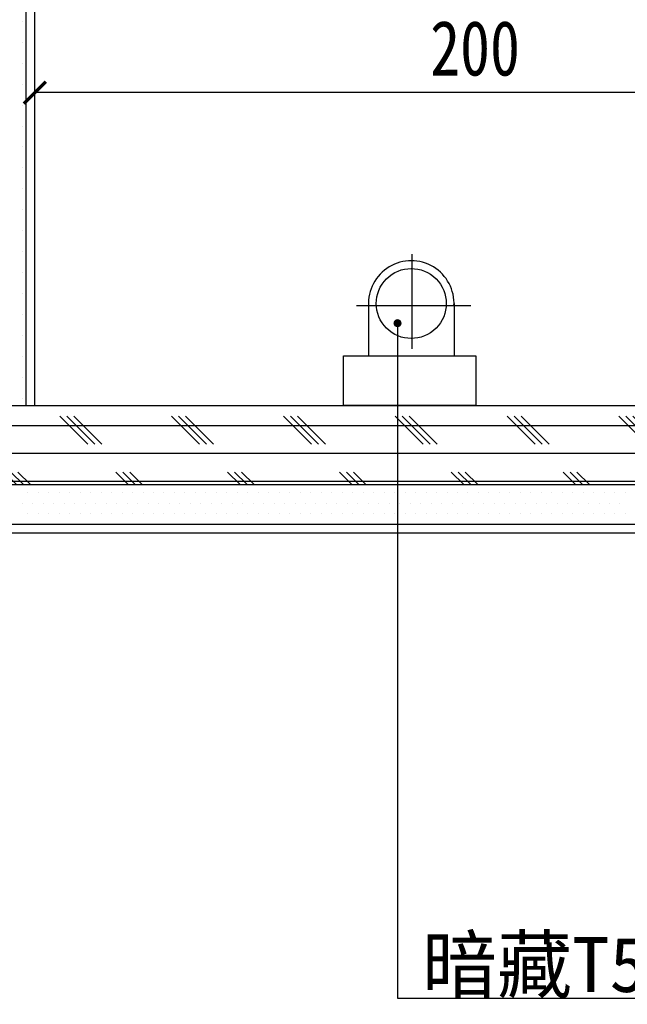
# Model space of a CAD drawing. Header units: millimetres. Extents: x -53 to 3023, y -53 to 2153.
# Tile 14 of 52: x 660 to 798, y 916 to 1139. Entities that reach past the tile are written whole.
import ezdxf

# ---------------------------------------------------------------- set-up
doc = ezdxf.new("R2010")
doc.units = ezdxf.units.MM
doc.header["$LTSCALE"] = 5
doc.layers.get('Defpoints').update_dxf_attribs({"color": 8})
for name, color, linetype in [('A-建筑-拆墙', 251, 'Continuous'), ('B-平面-到顶装饰造型线', 6, 'Continuous'), ('E-尺寸标注', 9, 'Continuous'), ('E-文本', 7, 'Continuous'), ('Q-立面-填充', 251, 'Continuous'), ('Q-立面-完成面造型线', 6, 'Continuous'), ('Q-立面-次粗线', 31, 'Continuous')]:
    doc.layers.add(name, color=color, linetype=linetype)
doc.styles.add('-宋体', font='SimSun.ttf', dxfattribs={"width": 0.8})
doc.styles.add('CCD_DIM', font='SimSun.ttf', dxfattribs={"width": 0.8})
doc.styles.get("Standard").update_dxf_attribs({"font": 'SimSun.ttf'})
doc.dimstyles.new('1', dxfattribs={"dimscale": 0, "dimtxt": 2.5, "dimasz": 1.5, "dimexe": 1, "dimexo": 0, "dimgap": 0.3, "dimtad": 1, "dimdec": 0, "dimzin": 0, "dimdsep": 46, "dimtxsty": 'Standard', "dimblk": 'ARCHTICK', "dimcen": 0.09, "dimclrd": 8, "dimclre": 8, "dimclrt": 4, "dimadec": 0, "dimazin": 0, "dimtfac": 1, "dimtdec": 0, "dimtix": 1, "dimtofl": 0, "dimtmove": 2, "dimatfit": 3, "dimldrblk": 'DOTSMALL', "dimfxl": 5, "dimfxlon": 1, "dimtolj": 1, "dimtzin": 0, "dimarcsym": 0})
doc.dimstyles.get("Standard").update_dxf_attribs({"dimtxt": 0.18, "dimasz": 0.18, "dimexe": 0.18, "dimexo": 0.0625, "dimgap": 0.09, "dimtad": 0, "dimtih": 1, "dimtoh": 1, "dimdec": 4, "dimzin": 0, "dimdsep": 46, "dimtxsty": 'Standard', "dimcen": 0.09, "dimadec": 0, "dimazin": 0, "dimtfac": 1, "dimtdec": 4, "dimtofl": 0, "dimtmove": 0, "dimatfit": 3, "dimfxl": 1, "dimtolj": 1, "dimtzin": 0, "dimarcsym": 0})

# ---------------------------------------------------------------- blocks, each defined once
blk = doc.blocks.new('A$C7F302FAF')
at = {"layer": 'B-平面-到顶装饰造型线', "color": 8}
for p, q in [((12.95179367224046, 10.71487618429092), (12.95179367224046, 28.62167898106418)), ((24.09636576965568, 18.84065901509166), (2.409636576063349, 18.84065901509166))]:
    blk.add_line(p, q, dxfattribs=at)
at = {"layer": 'B-平面-到顶装饰造型线', "color": 31}
for p, q in [((4.699623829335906, 19.29207961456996), (4.699623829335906, 9.360586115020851)), ((20.90281461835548, 19.29207961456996), (20.90281461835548, 9.360586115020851)), ((-7.275957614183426e-10, 9.360586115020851), (24.99999999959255, 9.360586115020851)), ((-7.275957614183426e-10, -1.01863406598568e-10), (-7.275957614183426e-10, 9.360586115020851)), ((24.99999999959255, 9.360586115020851), (24.99999999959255, -1.01863406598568e-10)), ((24.99999999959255, -1.01863406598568e-10), (-7.275957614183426e-10, -1.01863406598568e-10))]:
    blk.add_line(p, q, dxfattribs=at)
blk.add_ellipse((12.80121922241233, 19.29207961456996), major_axis=(-5.726710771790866, 5.72671077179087), ratio=0.9999999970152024, start_param=3.871222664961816, end_param=7.124351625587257, dxfattribs=at)
at = {"layer": 'B-平面-到顶装饰造型线', "color": 8}
blk.add_ellipse((12.80121922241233, 19.29207961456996), major_axis=(4.6856393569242, 4.6856393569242), ratio=0.9999999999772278, start_param=5.497787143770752, end_param=11.78097245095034, dxfattribs=at)
blk = doc.blocks.new('_ArchTick')
at = {"color": 0, "linetype": 'ByBlock', "const_width": 0.15}
blk.add_lwpolyline([(-0.5, -0.5), (0.5, 0.5)], dxfattribs=at)
blk = doc.blocks.new('*D112')
at = {"layer": 'Defpoints', "color": 0, "ltscale": 0.1999999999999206, "transparency": 16777216}
for p in [(-535259.0298560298, 505263.0981214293), (-535259.0298560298, 505255.0771867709), (-535219.0298560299, 505255.0771867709)]:
    blk.add_point(p, dxfattribs=at)
at = {"layer": 'E-尺寸标注', "color": 44, "lineweight": -2, "ltscale": 0.1999999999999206, "transparency": 16777216}
for p, q in [((-535259.0298560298, 505258.0981214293), (-535259.0298560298, 505264.0981214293)), ((-535219.0298560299, 505258.0981214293), (-535219.0298560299, 505264.0981214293)), ((-535219.0298560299, 505263.0981214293), (-535259.0298560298, 505263.0981214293))]:
    blk.add_line(p, q, dxfattribs=at)
at = {"layer": 'E-尺寸标注', "color": 44, "lineweight": -2, "ltscale": 0.1999999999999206, "transparency": 16777216, "rotation": 180}
blk.add_blockref('_ArchTick', (-535259.0298560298, 505263.0981214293), dxfattribs=at)
at = {"layer": 'E-尺寸标注', "color": 44, "lineweight": -2, "ltscale": 0.1999999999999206, "transparency": 16777216}
blk.add_blockref('_ArchTick', (-535219.0298560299, 505263.0981214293), dxfattribs=at)
at = {"layer": 'E-尺寸标注', "color": 50, "ltscale": 0.1999999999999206, "transparency": 16777216, "insert": (-535239.0298560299, 505265.0981214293), "char_height": 2.499999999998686, "attachment_point": 5, "style": 'CCD_DIM'}
blk.add_mtext('\\A1;200', dxfattribs=at)
blk = doc.blocks.new('HBA_Leader_Dot')
at = {"color": 0, "linetype": 'ByBlock'}
blk.add_line((-5, 0), (-10, 0), dxfattribs=at)
at = {"color": 0, "linetype": 'ByBlock', "const_width": 5}
blk.add_lwpolyline([(-2.5, 0, 1), (2.5, 0, 1)], format="xyb", close=True, dxfattribs=at)
blk = doc.blocks.new('0')
at = {"layer": 'Q-立面-填充', "ltscale": 0.1999999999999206}
h = blk.add_hatch(dxfattribs=at)
h.set_pattern_fill('CORK', color=256, scale=2, style=0)
h.set_pattern_definition([(0, (-535264.8298560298, 505245.2771867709), (0, 1.269999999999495), []), (135, (-535264.1948560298, 505244.6421867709), (-2.540001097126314, -2.540001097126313), [1.796051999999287, -1.796051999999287]), (135, (-535263.8773560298, 505244.6421867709), (-2.540001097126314, -2.540001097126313), [1.796051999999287, -1.796051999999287]), (135, (-535263.5598560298, 505244.6421867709), (-2.540001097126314, -2.540001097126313), [1.796051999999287, -1.796051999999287])])
h.paths.add_polyline_path([(-535179.0298560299, 505288.8771867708), (-535264.8298560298, 505288.8771867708), (-535264.8298560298, 505285.2771867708), (-535179.0298560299, 505285.2771867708)])
h.paths.add_polyline_path([(-535224.8298560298, 505248.8771867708), (-535259.0298560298, 505248.8771867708), (-535261.2298560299, 505248.8771867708), (-535261.2298560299, 505245.2771867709), (-535224.8298560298, 505245.2771867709)])
at = {"layer": 'Q-立面-完成面造型线', "ltscale": 0.1999999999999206}
for p, q in [((-535259.0298560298, 505248.8771867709, 1.378868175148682), (-535259.0298560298, 505283.0771867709, 1.378868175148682)), ((-535259.0298560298, 505248.8771867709, 1.378868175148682), (-535224.8298560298, 505248.8771867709, 1.378868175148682)), ((-535333.7324879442, 505243.0771867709, 1.378868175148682), (-535219.0298560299, 505243.0771867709, 1.378868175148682))]:
    blk.add_line(p, q, dxfattribs=at)
at = {"layer": 'Q-立面-次粗线', "ltscale": 0.1999999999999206}
for p, q in [((-535259.4298560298, 505248.8771867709, 1.378868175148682), (-535259.4298560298, 505285.2771867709, 1.378868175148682)), ((-535259.591316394, 505266.3371867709, 1.378868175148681), (-535259.591316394, 505266.3371867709, 1.378868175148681)), ((-535259.5913163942, 505265.3846867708, 1.378868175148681), (-535259.5913163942, 505265.3846867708, 1.378868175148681)), ((-535259.591316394, 505264.4321867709, 1.378868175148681), (-535259.591316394, 505264.4321867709, 1.378868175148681)), ((-535259.5913163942, 505263.4796867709, 1.378868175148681), (-535259.5913163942, 505263.4796867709, 1.378868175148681)), ((-535259.591316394, 505262.5271867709, 1.378868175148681), (-535259.591316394, 505262.5271867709, 1.378868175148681)), ((-535259.5913163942, 505261.5746867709, 1.378868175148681), (-535259.5913163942, 505261.5746867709, 1.378868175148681)), ((-535259.591316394, 505260.6221867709, 1.378868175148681), (-535259.591316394, 505260.6221867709, 1.378868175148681)), ((-535259.5913163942, 505259.6696867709, 1.378868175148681), (-535259.5913163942, 505259.6696867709, 1.378868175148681)), ((-535259.5913163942, 505258.7171867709, 1.378868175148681), (-535259.5913163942, 505258.7171867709, 1.378868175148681)), ((-535259.591316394, 505257.7646867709, 1.378868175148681), (-535259.591316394, 505257.7646867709, 1.378868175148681)), ((-535259.5913163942, 505256.8121867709, 1.378868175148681), (-535259.5913163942, 505256.8121867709, 1.378868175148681)), ((-535259.591316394, 505255.8596867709, 1.378868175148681), (-535259.591316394, 505255.8596867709, 1.378868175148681)), ((-535259.5913163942, 505254.9071867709, 1.378868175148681), (-535259.5913163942, 505254.9071867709, 1.378868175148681)), ((-535259.591316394, 505253.9546867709, 1.378868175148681), (-535259.591316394, 505253.9546867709, 1.378868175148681)), ((-535259.5913163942, 505253.0021867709, 1.378868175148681), (-535259.5913163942, 505253.0021867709, 1.378868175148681)), ((-535259.591316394, 505252.0496867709, 1.378868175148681), (-535259.591316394, 505252.0496867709, 1.378868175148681)), ((-535259.591316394, 505251.0971867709, 1.378868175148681), (-535259.591316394, 505251.0971867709, 1.378868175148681)), ((-535259.5913163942, 505250.1446867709, 1.378868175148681), (-535259.5913163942, 505250.1446867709, 1.378868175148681)), ((-535259.591316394, 505249.1921867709, 1.378868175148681), (-535259.591316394, 505249.1921867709, 1.378868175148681)), ((-535261.2298560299, 505248.8771867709, 1.378868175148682), (-535259.0298560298, 505248.8771867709, 1.378868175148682)), ((-535333.7324879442, 505245.2771867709, 1.378868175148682), (-535219.4298560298, 505245.2771867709, 1.378868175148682)), ((-535259.3531914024, 505244.9059367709, 1.378868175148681), (-535259.3531914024, 505244.9059367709, 1.378868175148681)), ((-535258.8769414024, 505244.9059367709, 1.378868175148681), (-535258.8769414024, 505244.9059367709, 1.378868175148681)), ((-535258.4006914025, 505244.9059367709, 1.378868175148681), (-535258.4006914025, 505244.9059367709, 1.378868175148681)), ((-535257.9244414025, 505244.9059367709, 1.378868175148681), (-535257.9244414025, 505244.9059367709, 1.378868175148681)), ((-535257.4481914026, 505244.9059367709, 1.378868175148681), (-535257.4481914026, 505244.9059367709, 1.378868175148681)), ((-535256.9719414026, 505244.9059367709, 1.378868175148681), (-535256.9719414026, 505244.9059367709, 1.378868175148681)), ((-535256.4956914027, 505244.9059367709, 1.378868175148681), (-535256.4956914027, 505244.9059367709, 1.378868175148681)), ((-535256.0194414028, 505244.9059367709, 1.378868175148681), (-535256.0194414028, 505244.9059367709, 1.378868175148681)), ((-535255.5431914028, 505244.9059367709, 1.378868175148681), (-535255.5431914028, 505244.9059367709, 1.378868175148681)), ((-535255.0669414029, 505244.9059367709, 1.378868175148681), (-535255.0669414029, 505244.9059367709, 1.378868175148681)), ((-535254.5906914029, 505244.9059367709, 1.378868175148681), (-535254.5906914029, 505244.9059367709, 1.378868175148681)), ((-535254.114441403, 505244.9059367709, 1.378868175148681), (-535254.114441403, 505244.9059367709, 1.378868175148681)), ((-535253.638191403, 505244.9059367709, 1.378868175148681), (-535253.638191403, 505244.9059367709, 1.378868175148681)), ((-535253.161941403, 505244.9059367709, 1.378868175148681), (-535253.161941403, 505244.9059367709, 1.378868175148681)), ((-535252.6856914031, 505244.9059367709, 1.378868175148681), (-535252.6856914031, 505244.9059367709, 1.378868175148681)), ((-535252.2094414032, 505244.9059367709, 1.378868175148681), (-535252.2094414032, 505244.9059367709, 1.378868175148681)), ((-535251.7331914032, 505244.9059367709, 1.378868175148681), (-535251.7331914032, 505244.9059367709, 1.378868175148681)), ((-535251.2569414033, 505244.9059367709, 1.378868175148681), (-535251.2569414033, 505244.9059367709, 1.378868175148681)), ((-535250.7806914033, 505244.9059367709, 1.378868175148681), (-535250.7806914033, 505244.9059367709, 1.378868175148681)), ((-535250.3044414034, 505244.9059367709, 1.378868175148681), (-535250.3044414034, 505244.9059367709, 1.378868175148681)), ((-535249.8281914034, 505244.9059367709, 1.378868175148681), (-535249.8281914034, 505244.9059367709, 1.378868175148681)), ((-535249.3519414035, 505244.9059367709, 1.378868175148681), (-535249.3519414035, 505244.9059367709, 1.378868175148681)), ((-535248.8756914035, 505244.9059367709, 1.378868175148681), (-535248.8756914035, 505244.9059367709, 1.378868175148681)), ((-535248.3994414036, 505244.9059367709, 1.378868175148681), (-535248.3994414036, 505244.9059367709, 1.378868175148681)), ((-535247.9231914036, 505244.9059367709, 1.378868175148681), (-535247.9231914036, 505244.9059367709, 1.378868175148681)), ((-535247.4469414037, 505244.9059367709, 1.378868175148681), (-535247.4469414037, 505244.9059367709, 1.378868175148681)), ((-535246.9706914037, 505244.9059367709, 1.378868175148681), (-535246.9706914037, 505244.9059367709, 1.378868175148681)), ((-535246.4944414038, 505244.9059367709, 1.378868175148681), (-535246.4944414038, 505244.9059367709, 1.378868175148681)), ((-535246.0181914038, 505244.9059367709, 1.378868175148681), (-535246.0181914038, 505244.9059367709, 1.378868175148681)), ((-535245.5419414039, 505244.9059367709, 1.378868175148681), (-535245.5419414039, 505244.9059367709, 1.378868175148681)), ((-535245.0656914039, 505244.9059367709, 1.378868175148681), (-535245.0656914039, 505244.9059367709, 1.378868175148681)), ((-535244.589441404, 505244.9059367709, 1.378868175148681), (-535244.589441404, 505244.9059367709, 1.378868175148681)), ((-535244.113191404, 505244.9059367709, 1.378868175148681), (-535244.113191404, 505244.9059367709, 1.378868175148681)), ((-535243.6369414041, 505244.9059367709, 1.378868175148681), (-535243.6369414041, 505244.9059367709, 1.378868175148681)), ((-535243.1606914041, 505244.9059367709, 1.378868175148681), (-535243.1606914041, 505244.9059367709, 1.378868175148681)), ((-535242.6844414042, 505244.9059367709, 1.378868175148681), (-535242.6844414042, 505244.9059367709, 1.378868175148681)), ((-535242.2081914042, 505244.9059367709, 1.378868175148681), (-535242.2081914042, 505244.9059367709, 1.378868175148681)), ((-535241.7319414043, 505244.9059367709, 1.378868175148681), (-535241.7319414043, 505244.9059367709, 1.378868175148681)), ((-535241.2556914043, 505244.9059367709, 1.378868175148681), (-535241.2556914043, 505244.9059367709, 1.378868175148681)), ((-535240.7794414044, 505244.9059367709, 1.378868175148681), (-535240.7794414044, 505244.9059367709, 1.378868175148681)), ((-535240.3031914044, 505244.9059367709, 1.378868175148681), (-535240.3031914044, 505244.9059367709, 1.378868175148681)), ((-535239.8269414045, 505244.9059367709, 1.378868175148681), (-535239.8269414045, 505244.9059367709, 1.378868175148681)), ((-535239.3506914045, 505244.9059367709, 1.378868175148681), (-535239.3506914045, 505244.9059367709, 1.378868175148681)), ((-535238.8744414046, 505244.9059367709, 1.378868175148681), (-535238.8744414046, 505244.9059367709, 1.378868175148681)), ((-535238.3981914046, 505244.9059367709, 1.378868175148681), (-535238.3981914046, 505244.9059367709, 1.378868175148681)), ((-535237.9219414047, 505244.9059367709, 1.378868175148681), (-535237.9219414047, 505244.9059367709, 1.378868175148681)), ((-535237.4456914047, 505244.9059367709, 1.378868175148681), (-535237.4456914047, 505244.9059367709, 1.378868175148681)), ((-535236.9694414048, 505244.9059367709, 1.378868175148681), (-535236.9694414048, 505244.9059367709, 1.378868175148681)), ((-535236.4931914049, 505244.9059367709, 1.378868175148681), (-535236.4931914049, 505244.9059367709, 1.378868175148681)), ((-535236.0169414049, 505244.9059367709, 1.378868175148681), (-535236.0169414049, 505244.9059367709, 1.378868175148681)), ((-535235.540691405, 505244.9059367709, 1.378868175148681), (-535235.540691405, 505244.9059367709, 1.378868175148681)), ((-535235.064441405, 505244.9059367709, 1.378868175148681), (-535235.064441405, 505244.9059367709, 1.378868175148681)), ((-535234.588191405, 505244.9059367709, 1.378868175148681), (-535234.588191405, 505244.9059367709, 1.378868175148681)), ((-535234.1119414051, 505244.9059367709, 1.378868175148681), (-535234.1119414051, 505244.9059367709, 1.378868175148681)), ((-535233.6356914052, 505244.9059367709, 1.378868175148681), (-535233.6356914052, 505244.9059367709, 1.378868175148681)), ((-535233.1594414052, 505244.9059367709, 1.378868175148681), (-535233.1594414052, 505244.9059367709, 1.378868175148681)), ((-535232.6831914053, 505244.9059367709, 1.378868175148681), (-535232.6831914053, 505244.9059367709, 1.378868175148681)), ((-535232.2069414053, 505244.9059367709, 1.378868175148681), (-535232.2069414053, 505244.9059367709, 1.378868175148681)), ((-535259.5913164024, 505244.4296867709, 1.378868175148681), (-535259.5913164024, 505244.4296867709, 1.378868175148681)), ((-535259.1150664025, 505244.4296867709, 1.378868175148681), (-535259.1150664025, 505244.4296867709, 1.378868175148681)), ((-535258.6388164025, 505244.4296867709, 1.378868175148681), (-535258.6388164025, 505244.4296867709, 1.378868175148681)), ((-535258.1625664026, 505244.4296867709, 1.378868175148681), (-535258.1625664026, 505244.4296867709, 1.378868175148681)), ((-535257.6863164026, 505244.4296867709, 1.378868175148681), (-535257.6863164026, 505244.4296867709, 1.378868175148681)), ((-535257.2100664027, 505244.4296867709, 1.378868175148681), (-535257.2100664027, 505244.4296867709, 1.378868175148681)), ((-535256.7338164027, 505244.4296867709, 1.378868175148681), (-535256.7338164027, 505244.4296867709, 1.378868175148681)), ((-535256.2575664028, 505244.4296867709, 1.378868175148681), (-535256.2575664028, 505244.4296867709, 1.378868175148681)), ((-535255.7813164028, 505244.4296867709, 1.378868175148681), (-535255.7813164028, 505244.4296867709, 1.378868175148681)), ((-535255.3050664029, 505244.4296867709, 1.378868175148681), (-535255.3050664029, 505244.4296867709, 1.378868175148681)), ((-535254.8288164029, 505244.4296867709, 1.378868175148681), (-535254.8288164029, 505244.4296867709, 1.378868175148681)), ((-535254.352566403, 505244.4296867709, 1.378868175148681), (-535254.352566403, 505244.4296867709, 1.378868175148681)), ((-535253.876316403, 505244.4296867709, 1.378868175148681), (-535253.876316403, 505244.4296867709, 1.378868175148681)), ((-535253.4000664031, 505244.4296867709, 1.378868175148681), (-535253.4000664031, 505244.4296867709, 1.378868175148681)), ((-535252.9238164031, 505244.4296867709, 1.378868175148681), (-535252.9238164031, 505244.4296867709, 1.378868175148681)), ((-535252.4475664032, 505244.4296867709, 1.378868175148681), (-535252.4475664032, 505244.4296867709, 1.378868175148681)), ((-535251.9713164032, 505244.4296867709, 1.378868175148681), (-535251.9713164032, 505244.4296867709, 1.378868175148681)), ((-535251.4950664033, 505244.4296867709, 1.378868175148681), (-535251.4950664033, 505244.4296867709, 1.378868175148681)), ((-535251.0188164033, 505244.4296867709, 1.378868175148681), (-535251.0188164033, 505244.4296867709, 1.378868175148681)), ((-535250.5425664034, 505244.4296867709, 1.378868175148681), (-535250.5425664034, 505244.4296867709, 1.378868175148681)), ((-535250.0663164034, 505244.4296867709, 1.378868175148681), (-535250.0663164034, 505244.4296867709, 1.378868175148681)), ((-535249.5900664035, 505244.4296867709, 1.378868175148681), (-535249.5900664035, 505244.4296867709, 1.378868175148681)), ((-535249.1138164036, 505244.4296867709, 1.378868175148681), (-535249.1138164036, 505244.4296867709, 1.378868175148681)), ((-535248.6375664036, 505244.4296867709, 1.378868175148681), (-535248.6375664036, 505244.4296867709, 1.378868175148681)), ((-535248.1613164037, 505244.4296867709, 1.378868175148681), (-535248.1613164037, 505244.4296867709, 1.378868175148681)), ((-535247.6850664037, 505244.4296867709, 1.378868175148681), (-535247.6850664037, 505244.4296867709, 1.378868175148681)), ((-535247.2088164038, 505244.4296867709, 1.378868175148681), (-535247.2088164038, 505244.4296867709, 1.378868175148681)), ((-535246.7325664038, 505244.4296867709, 1.378868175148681), (-535246.7325664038, 505244.4296867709, 1.378868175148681)), ((-535246.2563164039, 505244.4296867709, 1.378868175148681), (-535246.2563164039, 505244.4296867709, 1.378868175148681)), ((-535245.7800664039, 505244.4296867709, 1.378868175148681), (-535245.7800664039, 505244.4296867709, 1.378868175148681)), ((-535245.303816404, 505244.4296867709, 1.378868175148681), (-535245.303816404, 505244.4296867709, 1.378868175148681)), ((-535244.827566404, 505244.4296867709, 1.378868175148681), (-535244.827566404, 505244.4296867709, 1.378868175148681)), ((-535244.3513164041, 505244.4296867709, 1.378868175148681), (-535244.3513164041, 505244.4296867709, 1.378868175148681)), ((-535243.8750664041, 505244.4296867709, 1.378868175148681), (-535243.8750664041, 505244.4296867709, 1.378868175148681)), ((-535243.3988164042, 505244.4296867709, 1.378868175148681), (-535243.3988164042, 505244.4296867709, 1.378868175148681)), ((-535242.9225664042, 505244.4296867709, 1.378868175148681), (-535242.9225664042, 505244.4296867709, 1.378868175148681)), ((-535242.4463164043, 505244.4296867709, 1.378868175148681), (-535242.4463164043, 505244.4296867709, 1.378868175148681)), ((-535241.9700664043, 505244.4296867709, 1.378868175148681), (-535241.9700664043, 505244.4296867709, 1.378868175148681)), ((-535241.4938164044, 505244.4296867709, 1.378868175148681), (-535241.4938164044, 505244.4296867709, 1.378868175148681)), ((-535241.0175664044, 505244.4296867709, 1.378868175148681), (-535241.0175664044, 505244.4296867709, 1.378868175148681)), ((-535240.5413164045, 505244.4296867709, 1.378868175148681), (-535240.5413164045, 505244.4296867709, 1.378868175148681)), ((-535240.0650664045, 505244.4296867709, 1.378868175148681), (-535240.0650664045, 505244.4296867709, 1.378868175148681)), ((-535239.5888164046, 505244.4296867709, 1.378868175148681), (-535239.5888164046, 505244.4296867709, 1.378868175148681)), ((-535239.1125664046, 505244.4296867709, 1.378868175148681), (-535239.1125664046, 505244.4296867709, 1.378868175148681)), ((-535238.6363164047, 505244.4296867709, 1.378868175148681), (-535238.6363164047, 505244.4296867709, 1.378868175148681)), ((-535238.1600664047, 505244.4296867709, 1.378868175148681), (-535238.1600664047, 505244.4296867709, 1.378868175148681)), ((-535237.6838164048, 505244.4296867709, 1.378868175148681), (-535237.6838164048, 505244.4296867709, 1.378868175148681)), ((-535237.2075664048, 505244.4296867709, 1.378868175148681), (-535237.2075664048, 505244.4296867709, 1.378868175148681)), ((-535236.7313164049, 505244.4296867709, 1.378868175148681), (-535236.7313164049, 505244.4296867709, 1.378868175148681)), ((-535236.2550664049, 505244.4296867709, 1.378868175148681), (-535236.2550664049, 505244.4296867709, 1.378868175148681)), ((-535235.778816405, 505244.4296867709, 1.378868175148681), (-535235.778816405, 505244.4296867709, 1.378868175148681)), ((-535235.302566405, 505244.4296867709, 1.378868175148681), (-535235.302566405, 505244.4296867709, 1.378868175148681)), ((-535234.8263164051, 505244.4296867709, 1.378868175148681), (-535234.8263164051, 505244.4296867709, 1.378868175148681)), ((-535234.3500664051, 505244.4296867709, 1.378868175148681), (-535234.3500664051, 505244.4296867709, 1.378868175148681)), ((-535233.8738164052, 505244.4296867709, 1.378868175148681), (-535233.8738164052, 505244.4296867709, 1.378868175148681)), ((-535233.3975664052, 505244.4296867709, 1.378868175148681), (-535233.3975664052, 505244.4296867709, 1.378868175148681)), ((-535232.9213164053, 505244.4296867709, 1.378868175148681), (-535232.9213164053, 505244.4296867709, 1.378868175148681)), ((-535232.4450664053, 505244.4296867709, 1.378868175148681), (-535232.4450664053, 505244.4296867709, 1.378868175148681)), ((-535259.3531914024, 505243.9534367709, 1.378868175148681), (-535259.3531914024, 505243.9534367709, 1.378868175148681)), ((-535258.8769414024, 505243.9534367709, 1.378868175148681), (-535258.8769414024, 505243.9534367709, 1.378868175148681)), ((-535258.4006914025, 505243.9534367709, 1.378868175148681), (-535258.4006914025, 505243.9534367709, 1.378868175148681)), ((-535257.9244414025, 505243.9534367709, 1.378868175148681), (-535257.9244414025, 505243.9534367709, 1.378868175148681)), ((-535257.4481914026, 505243.9534367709, 1.378868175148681), (-535257.4481914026, 505243.9534367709, 1.378868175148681)), ((-535256.9719414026, 505243.9534367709, 1.378868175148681), (-535256.9719414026, 505243.9534367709, 1.378868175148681)), ((-535256.4956914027, 505243.9534367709, 1.378868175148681), (-535256.4956914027, 505243.9534367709, 1.378868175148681)), ((-535256.0194414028, 505243.9534367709, 1.378868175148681), (-535256.0194414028, 505243.9534367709, 1.378868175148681)), ((-535255.5431914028, 505243.9534367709, 1.378868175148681), (-535255.5431914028, 505243.9534367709, 1.378868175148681)), ((-535255.0669414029, 505243.9534367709, 1.378868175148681), (-535255.0669414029, 505243.9534367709, 1.378868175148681)), ((-535254.5906914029, 505243.9534367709, 1.378868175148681), (-535254.5906914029, 505243.9534367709, 1.378868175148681)), ((-535254.114441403, 505243.9534367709, 1.378868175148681), (-535254.114441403, 505243.9534367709, 1.378868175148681)), ((-535253.638191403, 505243.9534367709, 1.378868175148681), (-535253.638191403, 505243.9534367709, 1.378868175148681)), ((-535253.161941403, 505243.9534367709, 1.378868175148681), (-535253.161941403, 505243.9534367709, 1.378868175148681)), ((-535252.6856914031, 505243.9534367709, 1.378868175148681), (-535252.6856914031, 505243.9534367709, 1.378868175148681)), ((-535252.2094414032, 505243.9534367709, 1.378868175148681), (-535252.2094414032, 505243.9534367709, 1.378868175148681)), ((-535251.7331914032, 505243.9534367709, 1.378868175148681), (-535251.7331914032, 505243.9534367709, 1.378868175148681)), ((-535251.2569414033, 505243.9534367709, 1.378868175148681), (-535251.2569414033, 505243.9534367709, 1.378868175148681)), ((-535250.7806914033, 505243.9534367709, 1.378868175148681), (-535250.7806914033, 505243.9534367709, 1.378868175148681)), ((-535250.3044414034, 505243.9534367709, 1.378868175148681), (-535250.3044414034, 505243.9534367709, 1.378868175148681)), ((-535249.8281914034, 505243.9534367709, 1.378868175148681), (-535249.8281914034, 505243.9534367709, 1.378868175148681)), ((-535249.3519414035, 505243.9534367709, 1.378868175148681), (-535249.3519414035, 505243.9534367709, 1.378868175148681)), ((-535248.8756914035, 505243.9534367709, 1.378868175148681), (-535248.8756914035, 505243.9534367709, 1.378868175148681)), ((-535248.3994414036, 505243.9534367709, 1.378868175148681), (-535248.3994414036, 505243.9534367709, 1.378868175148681)), ((-535247.9231914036, 505243.9534367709, 1.378868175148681), (-535247.9231914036, 505243.9534367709, 1.378868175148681)), ((-535247.4469414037, 505243.9534367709, 1.378868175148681), (-535247.4469414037, 505243.9534367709, 1.378868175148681)), ((-535246.9706914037, 505243.9534367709, 1.378868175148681), (-535246.9706914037, 505243.9534367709, 1.378868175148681)), ((-535246.4944414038, 505243.9534367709, 1.378868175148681), (-535246.4944414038, 505243.9534367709, 1.378868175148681)), ((-535246.0181914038, 505243.9534367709, 1.378868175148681), (-535246.0181914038, 505243.9534367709, 1.378868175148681)), ((-535245.5419414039, 505243.9534367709, 1.378868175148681), (-535245.5419414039, 505243.9534367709, 1.378868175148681)), ((-535245.0656914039, 505243.9534367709, 1.378868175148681), (-535245.0656914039, 505243.9534367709, 1.378868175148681)), ((-535244.589441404, 505243.9534367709, 1.378868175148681), (-535244.589441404, 505243.9534367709, 1.378868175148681)), ((-535244.113191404, 505243.9534367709, 1.378868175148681), (-535244.113191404, 505243.9534367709, 1.378868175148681)), ((-535243.6369414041, 505243.9534367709, 1.378868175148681), (-535243.6369414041, 505243.9534367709, 1.378868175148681)), ((-535243.1606914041, 505243.9534367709, 1.378868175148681), (-535243.1606914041, 505243.9534367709, 1.378868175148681)), ((-535242.6844414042, 505243.9534367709, 1.378868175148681), (-535242.6844414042, 505243.9534367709, 1.378868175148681)), ((-535242.2081914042, 505243.9534367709, 1.378868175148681), (-535242.2081914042, 505243.9534367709, 1.378868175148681)), ((-535241.7319414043, 505243.9534367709, 1.378868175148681), (-535241.7319414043, 505243.9534367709, 1.378868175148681)), ((-535241.2556914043, 505243.9534367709, 1.378868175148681), (-535241.2556914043, 505243.9534367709, 1.378868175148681)), ((-535240.7794414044, 505243.9534367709, 1.378868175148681), (-535240.7794414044, 505243.9534367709, 1.378868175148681)), ((-535240.3031914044, 505243.9534367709, 1.378868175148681), (-535240.3031914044, 505243.9534367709, 1.378868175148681)), ((-535239.8269414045, 505243.9534367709, 1.378868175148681), (-535239.8269414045, 505243.9534367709, 1.378868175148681)), ((-535239.3506914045, 505243.9534367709, 1.378868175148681), (-535239.3506914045, 505243.9534367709, 1.378868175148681)), ((-535238.8744414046, 505243.9534367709, 1.378868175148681), (-535238.8744414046, 505243.9534367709, 1.378868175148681)), ((-535238.3981914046, 505243.9534367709, 1.378868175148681), (-535238.3981914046, 505243.9534367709, 1.378868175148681)), ((-535237.9219414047, 505243.9534367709, 1.378868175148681), (-535237.9219414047, 505243.9534367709, 1.378868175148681)), ((-535237.4456914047, 505243.9534367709, 1.378868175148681), (-535237.4456914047, 505243.9534367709, 1.378868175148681)), ((-535236.9694414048, 505243.9534367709, 1.378868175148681), (-535236.9694414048, 505243.9534367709, 1.378868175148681)), ((-535236.4931914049, 505243.9534367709, 1.378868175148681), (-535236.4931914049, 505243.9534367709, 1.378868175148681)), ((-535236.0169414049, 505243.9534367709, 1.378868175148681), (-535236.0169414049, 505243.9534367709, 1.378868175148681)), ((-535235.540691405, 505243.9534367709, 1.378868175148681), (-535235.540691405, 505243.9534367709, 1.378868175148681)), ((-535235.064441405, 505243.9534367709, 1.378868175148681), (-535235.064441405, 505243.9534367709, 1.378868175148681)), ((-535234.588191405, 505243.9534367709, 1.378868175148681), (-535234.588191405, 505243.9534367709, 1.378868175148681)), ((-535234.1119414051, 505243.9534367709, 1.378868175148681), (-535234.1119414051, 505243.9534367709, 1.378868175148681)), ((-535233.6356914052, 505243.9534367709, 1.378868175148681), (-535233.6356914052, 505243.9534367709, 1.378868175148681)), ((-535233.1594414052, 505243.9534367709, 1.378868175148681), (-535233.1594414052, 505243.9534367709, 1.378868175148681)), ((-535232.6831914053, 505243.9534367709, 1.378868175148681), (-535232.6831914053, 505243.9534367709, 1.378868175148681)), ((-535232.2069414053, 505243.9534367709, 1.378868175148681), (-535232.2069414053, 505243.9534367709, 1.378868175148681)), ((-535333.7324879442, 505243.4771867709, 1.378868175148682), (-535219.4298560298, 505243.4771867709, 1.378868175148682))]:
    blk.add_line(p, q, dxfattribs=at)
at = {"layer": 'B-平面-到顶装饰造型线', "ltscale": 0.1999999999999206, "extrusion": (0, 0, -1), "xscale": -0.2400000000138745, "yscale": 0.240000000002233, "zscale": -0.2400000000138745}
blk.add_blockref('A$C7F302FAF', (535245.0003135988, 505248.877186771, -1.378868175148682), dxfattribs=at)
at = {"layer": 'E-文本', "insert": (-535224.3980714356, 505221.931055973), "char_height": 2.5, "width": 67.27353787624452, "attachment_point": 9, "style": '-宋体'}
blk.add_mtext('{\\W1;暗藏T5灯管}', dxfattribs=at)
at = {"layer": 'E-尺寸标注', "ltscale": 0.1999999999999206}
dim = blk.add_linear_dim(base=(-535259.0298560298, 505263.0981214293, 1.378868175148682), p1=(-535219.0298560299, 505255.0771867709, 1.378868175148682), p2=(-535259.0298560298, 505255.0771867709, 1.378868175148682), dimstyle='Standard', override={"dimscale": 0.9999999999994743, "dimtxt": 2.5, "dimasz": 1, "dimexe": 1, "dimexo": 1, "dimgap": 0.75, "dimtad": 1, "dimtih": 0, "dimtoh": 0, "dimdec": 0, "dimlfac": 5.000000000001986, "dimrnd": 0.004999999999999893, "dimtxsty": 'CCD_DIM', "dimblk": 'ArchTick', "dimcen": 0.13, "dimclrd": 44, "dimclre": 44, "dimclrt": 50, "dimtdec": 0, "dimtix": 1, "dimtofl": 1, "dimtmove": 2, "dimldrblk": 'HBA_Leader_Dot', "dimfxl": 5, "dimfxlon": 1, "dimtvp": 1}, dxfattribs=at)
dim.commit()
dim.dimension.update_dxf_attribs({"geometry": '*D112', "text_midpoint": (-535239.0298560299, 505265.0981214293, 1.378868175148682)})
at = {"layer": 'A-建筑-拆墙'}
blk.add_leader([(-535242.5528343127, 505252.6130064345), (-535242.5528343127, 505221.9310559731), (-535223.8441689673, 505221.9310559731)], dimstyle='1', override={"dimscale": 0.4876327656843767, "dimasz": 0.75, "dimtad": 0, "dimldrblk": 'Dot'}, dxfattribs=at)

msp = doc.modelspace()

# ---------------------------------------------------------------- block references
at = {"xscale": 5, "yscale": 5, "zscale": 5}
msp.add_blockref('0', (2676958.211271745, -2525192.548285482), dxfattribs=at)

doc.saveas('drawing.dxf')
